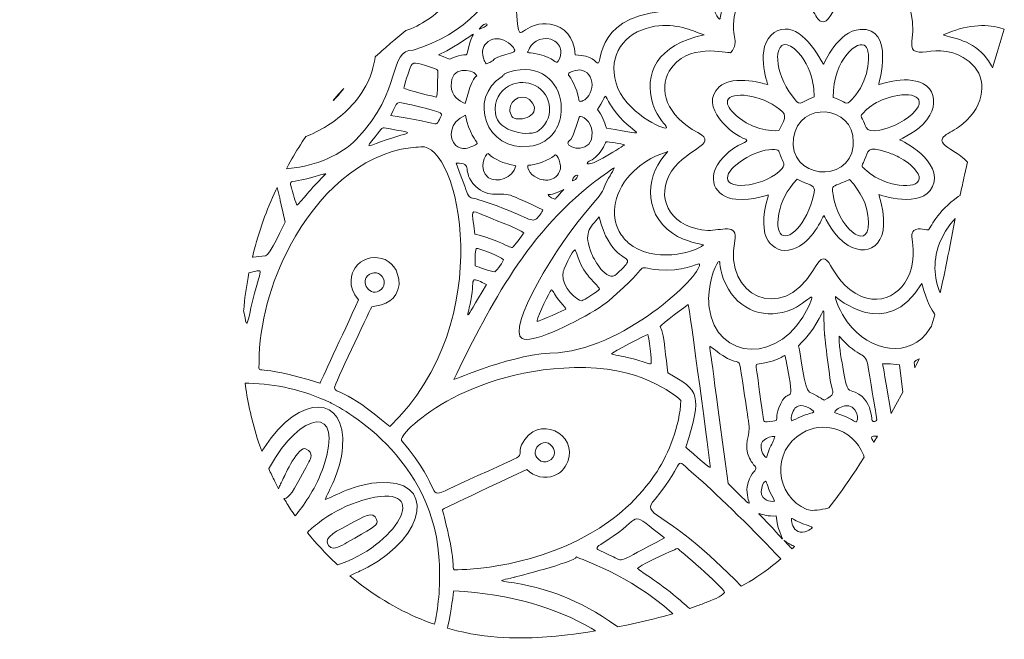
# Model space of a CAD drawing. Header units: inches. Extents: x 11 to 851, y 149 to 714.
# Tile 1 of 7: x 40 to 404, y 160 to 389. Entities that reach past the tile are written whole.
import ezdxf

# ---------------------------------------------------------------- set-up
doc = ezdxf.new("R2010")
doc.units = ezdxf.units.IN
doc.header["$MEASUREMENT"] = 0
doc.layers.add('Layer 1', color=7, linetype='Continuous')

msp = doc.modelspace()

# ---------------------------------------------------------------- linework, layer by layer
at = {"layer": 'Layer 1', "lineweight": 0}
for points, knots in [([(40.44, 578.75), (40.44, 578.75), (43.36, 573.06), (43.36, 573.06), (43.36, 573.06), (45.58, 568.9), (45.58, 568.9), (45.58, 568.9), (46.05, 569.09), (46.05, 569.09), (60.84, 574.74), (79.72, 573.44), (94.75, 561.64), (109.58, 570.57), (123.35, 576.59), (140.23, 570.46), (166.57, 560.89), (167.97, 533.69), (168.72, 532.72), (202.16, 532.72), (218.61, 502.94), (212.16, 478.31), (208.29, 463.69), (200.23, 462.4), (201.52, 459.17), (202.27, 457.35), (209.37, 451.65), (211.62, 440.36), (212.89, 433.96), (212.72, 427.17), (211.34, 420.59), (211.34, 420.59), (211.24, 420.17), (211.24, 420.17), (211.24, 420.17), (211.59, 419.95), (211.59, 419.95), (214.85, 417.5), (216.09, 413.23), (215.04, 409.58), (213.85, 405.42), (211.57, 404.37), (204.8, 400.17), (204.8, 400.17), (200.34, 397.33), (200.34, 397.33), (200.34, 397.33), (199.35, 396.15), (199.35, 396.15), (195.06, 391.25), (189.85, 387.38), (183.96, 385.13), (183.96, 385.13), (183.21, 384.87), (183.21, 384.87), (183.21, 384.87), (178.77, 381.25), (178.77, 381.25), (177.16, 379.89), (175.44, 378.4), (173.65, 376.79), (173.65, 376.79), (171.82, 375.12), (171.82, 375.12), (171.82, 375.12), (171.81, 375.05), (171.81, 375.05), (171.13, 370.13), (169.1, 363.66), (163.24, 357.24), (159.04, 352.63), (153.66, 348.94), (147.83, 346.37), (147.83, 346.37), (146.24, 345.71), (146.24, 345.71), (146.24, 345.71), (144.87, 343.69), (144.87, 343.69), (143.12, 341.01), (141.42, 338.18), (139.77, 335.2), (139.77, 335.2), (139.02, 333.8), (139.02, 333.8), (139.02, 333.8), (139.96, 333.87), (139.96, 333.87), (150.41, 334.91), (159.47, 339.04), (164.85, 344.66), (182.48, 363.05), (176.36, 377.67), (185.93, 377.67), (224.2, 389.29), (233.45, 431), (213.24, 454.34), (208.29, 460.14), (207.11, 459.39), (210.76, 464.34), (211.19, 465.41), (227.11, 483.04), (224.2, 504.76), (219.36, 541.11), (177.86, 537.88), (177.75, 537.88), (175.6, 538.53), (176.57, 540.46), (175.5, 544.01), (167.11, 571.64), (143.35, 589.06), (113.35, 579.06), (105.07, 576.27), (97.43, 571.21), (96.47, 570.67), (92.92, 568.74), (92.7, 571.54), (87.97, 575.08), (76.93, 583.69), (57.75, 584.84), (41.37, 579.09), (41.37, 579.09), (40.44, 578.75), (40.44, 578.75)], [0, 0, 0, 0, 1, 1, 1, 2, 2, 2, 3, 3, 3, 4, 4, 4, 5, 5, 5, 6, 6, 6, 7, 7, 7, 8, 8, 8, 9, 9, 9, 10, 10, 10, 11, 11, 11, 12, 12, 12, 13, 13, 13, 14, 14, 14, 15, 15, 15, 16, 16, 16, 17, 17, 17, 18, 18, 18, 19, 19, 19, 20, 20, 20, 21, 21, 21, 22, 22, 22, 23, 23, 23, 24, 24, 24, 25, 25, 25, 26, 26, 26, 27, 27, 27, 28, 28, 28, 29, 29, 29, 30, 30, 30, 31, 31, 31, 32, 32, 32, 33, 33, 33, 34, 34, 34, 35, 35, 35, 36, 36, 36, 37, 37, 37, 38, 38, 38, 39, 39, 39, 40, 40, 40, 41, 41, 41, 41]), ([(227.44, 385.21), (229.32, 386.36), (232.33, 387.91), (236.57, 387.24), (242.05, 386.38), (245.17, 382.51), (245.81, 375.85), (252.05, 375.85), (253.56, 372.94), (254.09, 372.83), (256.03, 372.3), (252.59, 392.08), (283.56, 392.3), (283.77, 392.19), (284.74, 394.02), (285.06, 394.45), (292.05, 406.38), (288.18, 408.53), (293.23, 416.92), (297.75, 424.45), (297.96, 436.59), (298.39, 445.3), (281.08, 447.02), (276.67, 450.14), (275.92, 449.28), (275.49, 448.85), (270.44, 438.1), (263.56, 423.37), (260.76, 417.35), (261.73, 419.71), (263.56, 415.31), (266.57, 408.32), (260.22, 401.54), (253.23, 403.05), (244.95, 404.77), (243.02, 417.46), (253.13, 420.57), (256.67, 421.65), (255.81, 419.71), (257.86, 424.23), (263.66, 436.7), (270.44, 450.9), (270.44, 451.33), (270.33, 452.19), (266.57, 453.37), (259.36, 457.99), (250.76, 463.48), (252.91, 463.58), (250.12, 464.87), (248.72, 465.52), (243.66, 459.17), (241.08, 455.73), (236.14, 448.96), (231.84, 439.5), (231.73, 439.28), (225.28, 425.09), (232.91, 430.04), (223.56, 403.91), (223.56, 402.51), (223.99, 384.77), (225.28, 384.12), (225.6, 383.96), (226.32, 384.51), (227.44, 385.21)], [0, 0, 0, 0, 1, 1, 1, 2, 2, 2, 3, 3, 3, 4, 4, 4, 5, 5, 5, 6, 6, 6, 7, 7, 7, 8, 8, 8, 9, 9, 9, 10, 10, 10, 11, 11, 11, 12, 12, 12, 13, 13, 13, 14, 14, 14, 15, 15, 15, 16, 16, 16, 17, 17, 17, 18, 18, 18, 19, 19, 19, 20, 20, 20, 21, 21, 21, 21]), ([(301.15, 417.89), (289.69, 408.29), (298.19, 387.52), (299.36, 389.18), (299.47, 389.29), (301.08, 412.4), (323.45, 407.67), (331.94, 405.2), (332.26, 401.44), (333.12, 402.19), (333.24, 402.31), (333.3, 402.51), (333.3, 402.79), (333.3, 406.91), (320.1, 426.92), (305.38, 420.47), (303.74, 419.75), (302.34, 418.88), (301.15, 417.89)], [0, 0, 0, 0, 1, 1, 1, 2, 2, 2, 3, 3, 3, 4, 4, 4, 5, 5, 5, 6, 6, 6, 6]), ([(388.03, 323.92), (388.03, 323.92), (388.1, 324.26), (388.1, 324.26), (388.59, 326.55), (389.11, 328.93), (389.67, 331.4), (389.67, 331.4), (390.8, 336.24), (390.8, 336.24), (390.8, 336.24), (389.61, 337.38), (389.61, 337.38), (387.85, 338.94), (386.08, 340.04), (384.63, 340.9), (377.53, 345.2), (383.44, 346.28), (387.42, 349.18), (396.78, 355.74), (398.17, 365.85), (393.44, 371.33), (382.37, 383.91), (369.03, 371.33), (370.22, 380.79), (373.01, 402.08), (356.56, 408.75), (345.38, 397.56), (340.54, 392.73), (339.47, 387.03), (336.67, 388.21), (335.49, 388.75), (334.71, 390.41), (333.46, 392.51), (332.21, 394.61), (330.49, 397.13), (327.42, 399.39), (317.85, 406.49), (307.86, 402.08), (304.95, 391.54), (302.59, 382.73), (307.1, 381.33), (303.23, 376.71), (302.05, 376.49), (286.89, 380.68), (280.54, 369.93), (276.57, 363.16), (279.36, 353.37), (291.08, 347.14), (299.68, 342.62), (285.28, 341.12), (280.33, 331.12), (275.71, 321.65), (281.94, 311.65), (294.84, 311.01), (299.47, 310.79), (306.13, 313.91), (304.74, 307.14), (300.54, 286.92), (321.94, 276.5), (333.55, 296.06), (340.76, 308.21), (337.96, 292.3), (351.62, 286.6), (361.83, 282.41), (371.4, 291.01), (370.65, 303.91), (370.33, 308.32), (369.68, 309.72), (370.97, 310.9), (372.8, 312.41), (375.92, 310.9), (376.35, 311.22), (376.82, 311.51), (379.51, 318.05), (387.38, 323.49), (387.38, 323.49), (388.03, 323.92), (388.03, 323.92)], [0, 0, 0, 0, 1, 1, 1, 2, 2, 2, 3, 3, 3, 4, 4, 4, 5, 5, 5, 6, 6, 6, 7, 7, 7, 8, 8, 8, 9, 9, 9, 10, 10, 10, 11, 11, 11, 12, 12, 12, 13, 13, 13, 14, 14, 14, 15, 15, 15, 16, 16, 16, 17, 17, 17, 18, 18, 18, 19, 19, 19, 20, 20, 20, 21, 21, 21, 22, 22, 22, 23, 23, 23, 24, 24, 24, 25, 25, 25, 26, 26, 26, 26]), ([(195.28, 375.85), (200.76, 374.13), (197.86, 373.91), (201.19, 375.09), (205.71, 376.81), (205.49, 374.77), (206.03, 377.35), (207.86, 386.7), (212.59, 384.77), (195.28, 375.85)], [0, 0, 0, 0, 1, 1, 1, 2, 2, 2, 3, 3, 3, 3]), ([(213.24, 387.03), (212.91, 387.56), (212.27, 387.78), (210.23, 385.41), (211.52, 385.95), (212.91, 386.38), (213.24, 387.03)], [0, 0, 0, 0, 1, 1, 1, 2, 2, 2, 2]), ([(291.96, 383.81), (288.12, 385.3), (281.77, 387.95), (273.77, 386.17), (263.99, 384.02), (257.75, 375.95), (260.87, 365.42), (263.99, 354.77), (278.72, 347.89), (279.47, 348.96), (279.5, 349.01), (279.51, 349.05), (279.51, 349.1), (279.48, 349.89), (276.34, 352.13), (274.52, 357.67), (270.87, 368.75), (276.03, 379.82), (293.45, 383.26), (293, 383.41), (292.51, 383.6), (291.96, 383.81)], [0, 0, 0, 0, 1, 1, 1, 2, 2, 2, 3, 3, 3, 4, 4, 4, 5, 5, 5, 6, 6, 6, 7, 7, 7, 7]), ([(317.15, 307.08), (316.37, 308.23), (315.87, 309.51), (315.7, 310.69), (314.63, 318.11), (317.32, 323.16), (317.1, 324.13), (316.78, 324.13), (311.83, 321.98), (305.17, 322.51), (297.43, 323.16), (293.45, 330.36), (300.54, 338.11), (306.03, 344.02), (310.44, 343.16), (308.82, 344.77), (303.66, 346.17), (291.3, 356.92), (298.93, 364.02), (304.31, 368.96), (316.89, 364.88), (316.99, 364.88), (316.99, 365.2), (311.73, 378.96), (319.36, 384.12), (326.56, 388.86), (333.45, 379.93), (337.53, 372.4), (337.85, 372.83), (342.91, 384.77), (351.08, 385.31), (364.2, 386.27), (357.85, 364.99), (357.96, 364.88), (358.07, 364.88), (369.36, 369.18), (375.7, 364.34), (378.71, 361.97), (379.03, 357.46), (376.88, 353.59), (374.09, 348.64), (368.82, 346.17), (365.59, 344.45), (366.56, 344.45), (381.94, 336.38), (377.85, 327.25), (374.09, 318.64), (358.07, 324.23), (357.96, 324.23), (363.77, 306.28), (354.73, 300.69), (346.67, 305.42), (341.29, 308.54), (338.28, 315.63), (337.64, 316.49), (337.21, 315.96), (333.45, 306.39), (326.13, 304.02), (321.99, 302.69), (318.87, 304.56), (317.15, 307.08)], [0, 0, 0, 0, 1, 1, 1, 2, 2, 2, 3, 3, 3, 4, 4, 4, 5, 5, 5, 6, 6, 6, 7, 7, 7, 8, 8, 8, 9, 9, 9, 10, 10, 10, 11, 11, 11, 12, 12, 12, 13, 13, 13, 14, 14, 14, 15, 15, 15, 16, 16, 16, 17, 17, 17, 18, 18, 18, 19, 19, 19, 20, 20, 20, 20]), ([(400.06, 371.12), (400.06, 371.12), (401.71, 376.73), (401.71, 376.73), (401.71, 376.73), (404.37, 385.36), (404.37, 385.36), (404.37, 385.36), (402.77, 385.9), (402.77, 385.9), (397.31, 387.45), (390.2, 386.99), (381.83, 383.26), (385.27, 381.97), (392.69, 381.54), (398.07, 374.34), (398.68, 373.52), (399.21, 372.71), (399.66, 371.9), (399.66, 371.9), (400.06, 371.12), (400.06, 371.12)], [0, 0, 0, 0, 1, 1, 1, 2, 2, 2, 3, 3, 3, 4, 4, 4, 5, 5, 5, 6, 6, 6, 7, 7, 7, 7]), ([(219.34, 381.35), (217.35, 382.17), (214.92, 382.22), (212.81, 380.15), (211.35, 378.78), (211.23, 376.26), (211.94, 374.31), (212.18, 373.66), (212.51, 373.08), (212.91, 372.62), (217.11, 374.13), (214.31, 374.23), (218.5, 375.52), (218.93, 375.63), (223.13, 376.81), (223.34, 377.24), (223.77, 377.97), (221.91, 380.29), (219.34, 381.35)], [0, 0, 0, 0, 1, 1, 1, 2, 2, 2, 3, 3, 3, 4, 4, 4, 5, 5, 5, 6, 6, 6, 6]), ([(228.17, 376.85), (228.21, 376.68), (228.72, 376.71), (230.22, 376.49), (237, 375.63), (238.18, 372.83), (239.15, 373.16), (239.57, 373.34), (240.44, 375.02), (240.43, 376.89), (240.42, 378.35), (239.87, 379.92), (238.18, 381.01), (234.63, 383.26), (230.01, 381.01), (228.93, 378.43), (228.56, 377.4), (228.13, 377.03), (228.17, 376.85)], [0, 0, 0, 0, 1, 1, 1, 2, 2, 2, 3, 3, 3, 4, 4, 4, 5, 5, 5, 6, 6, 6, 6]), ([(320.6, 374.87), (320.6, 374.58), (320.61, 374.28), (320.62, 373.97), (320.83, 370.15), (322.55, 365.05), (326.03, 360.58), (329.14, 356.6), (327.85, 358), (334.09, 360.36), (333.98, 360.47), (334.63, 371.44), (326.67, 378.21), (322.82, 381.44), (320.63, 379.2), (320.6, 374.87)], [0, 0, 0, 0, 1, 1, 1, 2, 2, 2, 3, 3, 3, 4, 4, 4, 5, 5, 5, 5]), ([(341.08, 360.15), (341.51, 359.93), (343.01, 359.5), (343.12, 359.39), (346.46, 358.32), (345.6, 356.28), (349.47, 361.11), (354.52, 367.46), (355.16, 376.81), (353.12, 379.07), (350.54, 381.87), (341.08, 374.45), (341.08, 360.15)], [0, 0, 0, 0, 1, 1, 1, 2, 2, 2, 3, 3, 3, 4, 4, 4, 4]), ([(195.05, 369.24), (195.09, 370.52), (194.69, 370.59), (192.27, 371.33), (186.68, 373.05), (185.71, 373.8), (184.74, 371.11), (184.42, 370.15), (182.38, 364.23), (182.48, 363.59), (182.48, 363.05), (194.42, 360.25), (194.53, 360.25), (194.63, 360.68), (194.85, 361.87), (194.85, 365.2), (194.85, 367.26), (195.03, 368.47), (195.05, 369.24)], [0, 0, 0, 0, 1, 1, 1, 2, 2, 2, 3, 3, 3, 4, 4, 4, 5, 5, 5, 6, 6, 6, 6]), ([(199.9, 364.45), (200.12, 360.36), (202.81, 358.96), (205.06, 357.89), (207.81, 368.13), (209.28, 368.03), (209.39, 368.11), (209.43, 368.14), (209.31, 368.18), (209.04, 368.64), (207.75, 370.58), (199.58, 372.08), (199.9, 364.45)], [0, 0, 0, 0, 1, 1, 1, 2, 2, 2, 3, 3, 3, 4, 4, 4, 4]), ([(240.47, 353.83), (240.65, 355.14), (240.66, 356.49), (240.52, 357.81), (239.65, 365.83), (233.02, 373.16), (221.19, 369.5), (218.93, 368.75), (219.69, 368.64), (218.72, 367.89), (206.03, 359.93), (212.59, 340.04), (228.93, 342.08), (235.94, 342.94), (239.71, 348.12), (240.47, 353.83)], [0, 0, 0, 0, 1, 1, 1, 2, 2, 2, 3, 3, 3, 4, 4, 4, 5, 5, 5, 5]), ([(243.23, 368.86), (243.13, 368), (243.88, 368.64), (245.81, 363.91), (247.43, 359.93), (246.78, 359.07), (247.43, 358.75), (247.75, 358.53), (249.58, 358.96), (250.76, 360.9), (251.57, 362.18), (251.95, 363.54), (251.98, 364.82), (252.02, 367.64), (250.31, 370.07), (247.43, 370.36), (245.6, 370.25), (243.66, 369.5), (243.23, 368.86)], [0, 0, 0, 0, 1, 1, 1, 2, 2, 2, 3, 3, 3, 4, 4, 4, 5, 5, 5, 6, 6, 6, 6]), ([(221.15, 364.33), (223.65, 365.76), (226.78, 366.13), (229.79, 365.09), (236.46, 362.84), (239.26, 353.16), (232.27, 347.89), (229.47, 345.52), (217, 347.14), (216.25, 354.23), (215.76, 358.89), (217.93, 362.49), (221.15, 364.33)], [0, 0, 0, 0, 1, 1, 1, 2, 2, 2, 3, 3, 3, 4, 4, 4, 4]), ([(160.26, 363.49), (160.26, 363.49), (159.31, 362.45), (159.31, 362.45), (158.32, 361.35), (157.33, 360.21), (156.34, 359.05), (156.34, 359.05), (156.31, 359.01), (156.31, 359.01), (156.31, 359.01), (156.51, 359.18), (156.51, 359.18), (157.2, 359.81), (158.05, 360.73), (158.94, 361.81), (158.94, 361.81), (160.26, 363.49), (160.26, 363.49)], [0, 0, 0, 0, 1, 1, 1, 2, 2, 2, 3, 3, 3, 4, 4, 4, 5, 5, 5, 6, 6, 6, 6]), ([(221.6, 355.55), (221.63, 354.79), (221.87, 353.98), (222.38, 353.16), (223.77, 350.79), (233.34, 352.84), (230.01, 358.1), (227.29, 362.37), (221.43, 359.67), (221.6, 355.55)], [0, 0, 0, 0, 1, 1, 1, 2, 2, 2, 3, 3, 3, 3]), ([(253.99, 355.74), (255.6, 353.37), (256.57, 351.55), (257.32, 348.75), (276.27, 345.93), (266.87, 345.56), (259.51, 356.34), (259.02, 357.05), (258.54, 357.82), (258.07, 358.64), (256.35, 361.76), (257.86, 361.44), (253.99, 355.74)], [0, 0, 0, 0, 1, 1, 1, 2, 2, 2, 3, 3, 3, 4, 4, 4, 4]), ([(302, 358.25), (302.06, 356.87), (303.37, 354.96), (306.46, 352.51), (313.02, 347.24), (321.19, 347.67), (321.19, 348), (323.77, 353.48), (324.31, 353.7), (320, 356.71), (312.75, 361.79), (301.8, 362.39), (302, 358.25)], [0, 0, 0, 0, 1, 1, 1, 2, 2, 2, 3, 3, 3, 4, 4, 4, 4]), ([(357.76, 358.56), (356.02, 357.69), (354.41, 356.6), (353.12, 355.31), (350.97, 353.05), (351.08, 354.02), (352.37, 351.33), (353.34, 349.39), (352.69, 346.17), (361.08, 348.75), (364.52, 349.83), (370.54, 352.94), (372.48, 356.71), (375.27, 362.12), (365.29, 362.36), (357.76, 358.56)], [0, 0, 0, 0, 1, 1, 1, 2, 2, 2, 3, 3, 3, 4, 4, 4, 5, 5, 5, 5]), ([(196.35, 354.02), (196.46, 354.88), (185.39, 357.35), (184.53, 357.57), (179.26, 358.75), (180.33, 358.96), (177.65, 353.48), (185.82, 352.41), (193.88, 350.36), (194.42, 350.36), (194.96, 350.47), (196.35, 353.27), (196.35, 354.02)], [0, 0, 0, 0, 1, 1, 1, 2, 2, 2, 3, 3, 3, 4, 4, 4, 4]), ([(348.57, 343.58), (348.68, 357.56), (328.44, 358.95), (326.46, 345.2), (324.31, 330.26), (346.99, 327.78), (348.5, 342.19), (348.55, 342.67), (348.57, 343.13), (348.57, 343.58)], [0, 0, 0, 0, 1, 1, 1, 2, 2, 2, 3, 3, 3, 3]), ([(201.67, 342.44), (202.58, 341.6), (203.83, 341.14), (205.28, 341.33), (206.89, 341.55), (209.15, 342.62), (209.58, 343.16), (209.37, 344.02), (206.25, 347.03), (205.28, 353.59), (199.07, 351.01), (198.91, 344.98), (201.67, 342.44)], [0, 0, 0, 0, 1, 1, 1, 2, 2, 2, 3, 3, 3, 4, 4, 4, 4]), ([(243.09, 343.29), (243.03, 341.02), (252.32, 339.33), (252.05, 347.14), (251.84, 351.76), (247.97, 353.37), (247.43, 353.16), (247.11, 353.05), (245.38, 346.28), (244.2, 344.56), (243.43, 344.15), (243.1, 343.71), (243.09, 343.29)], [0, 0, 0, 0, 1, 1, 1, 2, 2, 2, 3, 3, 3, 4, 4, 4, 4]), ([(183.8, 347.18), (183.69, 347.43), (182.48, 347.67), (179.69, 348.1), (174.53, 348.96), (174.96, 349.61), (173.45, 347.67), (170.99, 344.53), (169.58, 342.97), (169.48, 342.46), (169.32, 341.62), (172.83, 343.68), (181.3, 346.17), (182.91, 346.65), (183.91, 346.92), (183.8, 347.18)], [0, 0, 0, 0, 1, 1, 1, 2, 2, 2, 3, 3, 3, 4, 4, 4, 5, 5, 5, 5]), ([(184.95, 341.57), (166.29, 339.23), (150.48, 324.14), (140.47, 305.45), (133.16, 291.8), (128.94, 276.24), (128.94, 262.3), (128.94, 256.6), (126.36, 262.62), (151.41, 254.45), (151.52, 254.56), (159.69, 272.3), (165.71, 285.31), (161.2, 290.15), (163.24, 295.42), (164.42, 297.14), (168.83, 303.59), (180.66, 302.09), (180.66, 291.01), (180.01, 284.99), (175.5, 283.48), (170.55, 282.73), (169.15, 279.72), (156.57, 253.59), (156.79, 252.84), (157, 250.58), (160.12, 253.16), (177.22, 238.43), (217.97, 277.79), (202.59, 343.59), (188.72, 341.87), (187.45, 341.83), (186.2, 341.73), (184.95, 341.57)], [0, 0, 0, 0, 1, 1, 1, 2, 2, 2, 3, 3, 3, 4, 4, 4, 5, 5, 5, 6, 6, 6, 7, 7, 7, 8, 8, 8, 9, 9, 9, 10, 10, 10, 11, 11, 11, 11]), ([(263.99, 342.62), (263.02, 343.05), (257.86, 343.8), (257.21, 343.7), (256.67, 343.05), (256.14, 340.79), (253.88, 338.64), (252.27, 336.81), (250.12, 336.49), (250.22, 335.85), (250.55, 333.8), (263.88, 342.51), (263.99, 342.62)], [0, 0, 0, 0, 1, 1, 1, 2, 2, 2, 3, 3, 3, 4, 4, 4, 4]), ([(365.33, 338.11), (363.85, 338.88), (362.34, 339.49), (360.97, 339.93), (353.34, 342.41), (354.09, 340.36), (352.69, 337.03), (351.51, 334.02), (351.19, 335.2), (353.66, 332.94), (354.87, 331.84), (356.28, 330.89), (357.77, 330.12), (365.82, 325.96), (376.37, 326.77), (371.83, 332.94), (370.22, 335.09), (367.81, 336.82), (365.33, 338.11)], [0, 0, 0, 0, 1, 1, 1, 2, 2, 2, 3, 3, 3, 4, 4, 4, 5, 5, 5, 6, 6, 6, 6]), ([(223.77, 334.88), (222.48, 335.31), (221.3, 335.2), (217.86, 336.6), (213.77, 338.54), (213.99, 339.4), (213.56, 339.4), (212.7, 339.5), (209.58, 333.59), (213.77, 330.47), (216.57, 328.43), (222.91, 330.15), (223.77, 334.88)], [0, 0, 0, 0, 1, 1, 1, 2, 2, 2, 3, 3, 3, 4, 4, 4, 4]), ([(235.67, 329.62), (237.44, 329.77), (239.09, 330.68), (240.01, 332.73), (241.19, 335.52), (238.83, 339.07), (238.5, 338.97), (238.18, 338.97), (238.29, 338.11), (233.56, 336.28), (230.22, 334.99), (228.93, 335.2), (228.29, 334.99), (227.93, 332.63), (230.8, 330.24), (233.87, 329.7), (234.47, 329.6), (235.08, 329.57), (235.67, 329.62)], [0, 0, 0, 0, 1, 1, 1, 2, 2, 2, 3, 3, 3, 4, 4, 4, 5, 5, 5, 6, 6, 6, 6]), ([(265.4, 306.41), (274.32, 298.51), (290.03, 302.81), (293.23, 305.63), (291.83, 306.17), (286.78, 306.49), (281.73, 309.93), (270.22, 317.89), (272.16, 332.41), (280.01, 340.15), (278.82, 339.61), (273.23, 338.43), (267.53, 333.05), (259.9, 325.85), (258.72, 316.39), (262.05, 310.58), (262.99, 308.91), (264.13, 307.54), (265.4, 306.41)], [0, 0, 0, 0, 1, 1, 1, 2, 2, 2, 3, 3, 3, 4, 4, 4, 5, 5, 5, 6, 6, 6, 6]), ([(302.05, 330.36), (302.05, 325.42), (316.67, 327.46), (322.26, 333.91), (323.66, 335.52), (322.37, 336.71), (321.73, 338.32), (321.08, 340.04), (321.51, 341.12), (318.5, 340.9), (312.37, 340.9), (301.94, 334.56), (302.05, 330.36)], [0, 0, 0, 0, 1, 1, 1, 2, 2, 2, 3, 3, 3, 4, 4, 4, 4]), ([(201.73, 335.85), (208.07, 320.15), (204.31, 324.34), (211.41, 321.98), (228.07, 316.39), (229.26, 313.59), (231.41, 315.31), (232.37, 316.17), (233.67, 317.78), (233.77, 318.54), (228.93, 321.01), (222.7, 323.7), (222.59, 323.7), (218.5, 325.53), (213.88, 322.41), (208.93, 327.35), (203.24, 333.05), (208.72, 335.85), (201.73, 335.85)], [0, 0, 0, 0, 1, 1, 1, 2, 2, 2, 3, 3, 3, 4, 4, 4, 5, 5, 5, 6, 6, 6, 6]), ([(153.56, 331.87), (152.81, 331.87), (152.27, 331.65), (148.83, 330.69), (142.25, 328.84), (140.55, 329.43), (140.52, 328.44), (140.5, 327.99), (140.83, 327.22), (141.2, 325.74), (141.2, 325.53), (142.49, 321.01), (142.92, 320.26), (145.5, 322.62), (145.39, 323.7), (153.56, 331.87)], [0, 0, 0, 0, 1, 1, 1, 2, 2, 2, 3, 3, 3, 4, 4, 4, 5, 5, 5, 5]), ([(260.22, 334.13), (259.26, 333.8), (253.56, 329.29), (253.02, 329.07), (226.35, 308.54), (212.81, 279.83), (200.87, 255.85), (201.3, 255.74), (223.24, 265.74), (239.47, 265.74), (265.71, 268), (294.31, 296.28), (291.51, 298.64), (291.3, 298.75), (284.95, 295.63), (276.67, 296.39), (266.03, 297.35), (276.03, 300.04), (258.18, 284.99), (253.64, 281.15), (238.23, 272.69), (230.25, 270.98), (228.41, 270.58), (226.97, 270.55), (226.14, 271.01), (220.33, 274.24), (238.4, 305.42), (252.16, 320.69), (255.6, 324.56), (255.81, 325.42), (256.89, 327.89), (258.61, 331.55), (260.01, 333.05), (260.22, 334.13)], [0, 0, 0, 0, 1, 1, 1, 2, 2, 2, 3, 3, 3, 4, 4, 4, 5, 5, 5, 6, 6, 6, 7, 7, 7, 8, 8, 8, 9, 9, 9, 10, 10, 10, 11, 11, 11, 11]), ([(244.74, 329.29), (245.06, 329.18), (246.68, 330.15), (246.68, 331.22), (245.81, 332.08), (244.63, 329.72), (244.74, 329.29)], [0, 0, 0, 0, 1, 1, 1, 2, 2, 2, 2]), ([(334.16, 326.03), (334.03, 327.8), (332.2, 327.66), (327.75, 329.93), (320, 321.65), (319.9, 312.19), (321.51, 309.93), (324.2, 306.28), (331.51, 313.16), (333.98, 324.45), (334.12, 325.12), (334.19, 325.63), (334.16, 326.03)], [0, 0, 0, 0, 1, 1, 1, 2, 2, 2, 3, 3, 3, 4, 4, 4, 4]), ([(340.92, 326.36), (340.86, 325.87), (340.94, 325.18), (341.08, 324.13), (342.49, 312.84), (354.11, 302.4), (354.14, 313.81), (354.14, 314.57), (354.09, 315.42), (353.98, 316.39), (353.55, 320.47), (351.51, 324.99), (347.21, 329.83), (342.45, 327.57), (341.08, 327.85), (340.92, 326.36)], [0, 0, 0, 0, 1, 1, 1, 2, 2, 2, 3, 3, 3, 4, 4, 4, 5, 5, 5, 5]), ([(135.55, 326.88), (135.55, 326.88), (135.07, 325.88), (135.07, 325.88), (131.74, 318.59), (128.86, 310.66), (126.72, 302.21), (126.72, 302.21), (126.45, 301.08), (126.45, 301.08), (126.45, 301.08), (126.79, 301.13), (126.79, 301.13), (128.07, 301.31), (129.56, 301.45), (131.3, 301.55), (133.02, 301.55), (137.86, 313.38), (138.62, 314.02), (135.87, 325.87), (136.64, 322.73), (136.2, 324.36), (136.2, 324.36), (135.55, 326.88), (135.55, 326.88)], [0, 0, 0, 0, 1, 1, 1, 2, 2, 2, 3, 3, 3, 4, 4, 4, 5, 5, 5, 6, 6, 6, 7, 7, 7, 8, 8, 8, 8]), ([(235.82, 324.13), (235.82, 323.91), (236.35, 323.27), (238.18, 322.51), (238.72, 322.84), (238.93, 323.27), (241.51, 326.17), (236.03, 323.27), (235.92, 324.67), (235.82, 324.13)], [0, 0, 0, 0, 1, 1, 1, 2, 2, 2, 3, 3, 3, 3]), ([(221, 305.18), (221.74, 304.86), (222.24, 304.67), (222.48, 304.67), (223.13, 304.99), (226.25, 309.07), (226.78, 310.15), (225.71, 311.33), (212.38, 316.28), (212.16, 316.49), (206.57, 318.75), (207.64, 319.29), (208.61, 309.61), (214.42, 308.24), (218.77, 306.14), (221, 305.18)], [0, 0, 0, 0, 1, 1, 1, 2, 2, 2, 3, 3, 3, 4, 4, 4, 5, 5, 5, 5]), ([(255.26, 296.71), (257.13, 294.5), (259.33, 293.14), (261.08, 294.77), (263.93, 297.53), (265.08, 298.75), (265.14, 299.55), (265.32, 301.59), (258.42, 300.89), (254.63, 315.96), (250.98, 311.87), (248.72, 309.93), (251.84, 302.41), (252.54, 300.67), (253.8, 298.43), (255.26, 296.71)], [0, 0, 0, 0, 1, 1, 1, 2, 2, 2, 3, 3, 3, 4, 4, 4, 5, 5, 5, 5]), ([(380.68, 287.89), (380.68, 287.89), (381.19, 290.09), (381.19, 290.09), (382.25, 294.94), (383.24, 300.05), (384.34, 305.65), (384.34, 305.65), (386.27, 315.41), (386.27, 315.41), (386.27, 315.41), (385.93, 315.06), (385.93, 315.06), (384.38, 313.35), (382.96, 311.34), (381.72, 308.97), (377.86, 301.57), (378.15, 294.57), (380.31, 288.76), (380.31, 288.76), (380.68, 287.89), (380.68, 287.89)], [0, 0, 0, 0, 1, 1, 1, 2, 2, 2, 3, 3, 3, 4, 4, 4, 5, 5, 5, 6, 6, 6, 7, 7, 7, 7]), ([(208.79, 301.4), (208.77, 300.26), (208.83, 299.02), (208.83, 297.89), (210.01, 297.46), (214.31, 295.85), (216.03, 295.63), (217.11, 296.39), (219.15, 299.61), (219.26, 300.15), (218.07, 301.44), (210.01, 304.45), (209.15, 304.34), (208.88, 303.59), (208.8, 302.54), (208.79, 301.4)], [0, 0, 0, 0, 1, 1, 1, 2, 2, 2, 3, 3, 3, 4, 4, 4, 5, 5, 5, 5]), ([(241.22, 294.73), (240.92, 289.85), (246.49, 284.99), (248.18, 284.99), (248.83, 284.99), (254.2, 288.54), (254.74, 289.29), (254.74, 289.94), (252.91, 291.44), (251.08, 293.59), (250.78, 293.95), (250.5, 294.3), (250.24, 294.64), (246.29, 299.74), (246.61, 303), (245.6, 303.81), (245.06, 303.48), (243.56, 301.33), (241.73, 296.82), (241.42, 296.13), (241.26, 295.43), (241.22, 294.73)], [0, 0, 0, 0, 1, 1, 1, 2, 2, 2, 3, 3, 3, 4, 4, 4, 5, 5, 5, 6, 6, 6, 7, 7, 7, 7]), ([(333.22, 285.94), (333.44, 287.4), (330.76, 284.32), (327.53, 282.62), (318.61, 277.79), (307.75, 280.04), (302.37, 289.29), (299.04, 294.77), (299.47, 299.29), (299.04, 299.5), (298.29, 299.98), (295.15, 292.95), (295.09, 285.65), (295.09, 284.6), (295.14, 283.55), (295.28, 282.52), (297.86, 262.52), (321.94, 261.23), (331.94, 282.73), (332.75, 284.45), (333.14, 285.45), (333.22, 285.94)], [0, 0, 0, 0, 1, 1, 1, 2, 2, 2, 3, 3, 3, 4, 4, 4, 5, 5, 5, 6, 6, 6, 7, 7, 7, 7]), ([(125.19, 295.35), (125.19, 295.35), (124.85, 293.58), (124.85, 293.58), (124.13, 289.68), (123.59, 285.68), (123.23, 281.59), (123.23, 281.59), (123.21, 281.36), (123.21, 281.36), (123.21, 281.36), (123.72, 278.67), (123.72, 278.67), (124.4, 275.23), (124.56, 276.04), (125.93, 282.41), (127.81, 290.69), (129.26, 294.18), (129.33, 295.46), (129.39, 296.58), (128.39, 296), (125.69, 295.44), (125.69, 295.44), (125.19, 295.35), (125.19, 295.35)], [0, 0, 0, 0, 1, 1, 1, 2, 2, 2, 3, 3, 3, 4, 4, 4, 5, 5, 5, 6, 6, 6, 7, 7, 7, 8, 8, 8, 8]), ([(175.21, 291.42), (175.35, 293.76), (173.07, 296.21), (170.33, 295.1), (165.82, 293.27), (169.04, 286.28), (173.35, 288.65), (174.59, 289.32), (175.15, 290.36), (175.21, 291.42)], [0, 0, 0, 0, 1, 1, 1, 2, 2, 2, 3, 3, 3, 3]), ([(208.7, 292.75), (207.6, 292.73), (208.1, 290.9), (207.43, 286.6), (206.03, 278), (203.67, 275.63), (213.02, 291.01), (210.6, 292.14), (209.36, 292.77), (208.7, 292.75)], [0, 0, 0, 0, 1, 1, 1, 2, 2, 2, 3, 3, 3, 3]), ([(377.45, 275.59), (377.45, 275.59), (377.59, 276.04), (377.59, 276.04), (377.59, 276.04), (378.65, 279.75), (378.65, 279.75), (378.65, 279.75), (378.52, 280.08), (378.52, 280.08), (377.75, 281.59), (375.87, 283.96), (373.87, 291.33), (360.76, 269.51), (342.26, 286.39), (341.94, 286.49), (341.72, 285.53), (343.87, 280.58), (346.35, 277.14), (354.52, 265.85), (369.68, 263.27), (376.88, 274.67), (376.88, 274.67), (377.45, 275.59), (377.45, 275.59)], [0, 0, 0, 0, 1, 1, 1, 2, 2, 2, 3, 3, 3, 4, 4, 4, 5, 5, 5, 6, 6, 6, 7, 7, 7, 8, 8, 8, 8]), ([(240.48, 284.29), (240.12, 284.7), (239.74, 285.15), (239.36, 285.63), (237.86, 287.57), (237.54, 288.86), (237, 288.97), (236.19, 288.36), (231.98, 279.54), (231.73, 277.64), (231.71, 277.51), (231.71, 277.42), (231.73, 277.36), (232.48, 277.36), (242.16, 281.66), (242.27, 281.87), (242.43, 282.19), (241.56, 283.06), (240.48, 284.29)], [0, 0, 0, 0, 1, 1, 1, 2, 2, 2, 3, 3, 3, 4, 4, 4, 5, 5, 5, 6, 6, 6, 6]), ([(277.21, 275.42), (278.93, 271.98), (279.15, 263.59), (280.01, 258.32), (291.73, 251.55), (292.8, 250.58), (286.67, 230.8), (286.78, 230.69), (295.28, 223.06), (295.71, 223.27), (295.81, 223.49), (287.86, 283.59), (287.53, 283.59), (287.43, 283.59), (277.21, 276.06), (277.21, 275.42)], [0, 0, 0, 0, 1, 1, 1, 2, 2, 2, 3, 3, 3, 4, 4, 4, 5, 5, 5, 5]), ([(337.73, 275.9), (337.43, 283.19), (338.59, 282.87), (334.74, 276.28), (332.48, 272.41), (328.82, 268.86), (328.28, 268.32), (329.25, 265.31), (330.22, 252.3), (332.37, 251.23), (337.21, 248.86), (336.46, 248.75), (337.85, 248.22), (341.83, 250.37), (340.97, 250.9), (340.76, 252.41), (339.79, 254.56), (338.07, 272.19), (337.96, 272.3), (337.84, 273.66), (337.77, 274.86), (337.73, 275.9)], [0, 0, 0, 0, 1, 1, 1, 2, 2, 2, 3, 3, 3, 4, 4, 4, 5, 5, 5, 6, 6, 6, 7, 7, 7, 7]), ([(259.15, 265.31), (259.15, 265.21), (264.42, 264.13), (264.52, 264.13), (272.8, 262.3), (272.91, 261.23), (273.88, 261.76), (274.09, 262.09), (273.02, 272.41), (272.59, 272.52), (272.48, 272.52), (259.15, 265.85), (259.15, 265.31)], [0, 0, 0, 0, 1, 1, 1, 2, 2, 2, 3, 3, 3, 4, 4, 4, 4]), ([(355.07, 243.49), (355.37, 242.02), (355.37, 240.89), (355.49, 240.69), (355.81, 239.94), (356.89, 240.37), (357.1, 240.69), (357.42, 241.12), (357.21, 240.91), (354.09, 260.26), (353.01, 266.93), (351.29, 262.73), (343.34, 271.87), (343.34, 266.39), (344.2, 263.48), (344.95, 258.86), (346.24, 250.9), (346.89, 252.19), (349.25, 251.12), (353.28, 249.37), (354.58, 245.95), (355.07, 243.49)], [0, 0, 0, 0, 1, 1, 1, 2, 2, 2, 3, 3, 3, 4, 4, 4, 5, 5, 5, 6, 6, 6, 7, 7, 7, 7]), ([(312.55, 222.93), (312.57, 223.31), (312.34, 223.73), (311.73, 224.35), (311.08, 225.21), (310.58, 226), (310.21, 226.74), (307.56, 231.93), (310.74, 234.56), (309.9, 239.83), (309.9, 239.94), (306.89, 259.94), (306.89, 260.04), (306.24, 263.81), (305.6, 261.23), (300.33, 264.67), (297.32, 266.71), (295.92, 268.11), (295.49, 268.11), (295.49, 268), (296.14, 263.16), (302.26, 217.36), (314.52, 205.42), (308.39, 210.48), (309.36, 216.18), (310.17, 221.01), (312.49, 221.8), (312.55, 222.93)], [0, 0, 0, 0, 1, 1, 1, 2, 2, 2, 3, 3, 3, 4, 4, 4, 5, 5, 5, 6, 6, 6, 7, 7, 7, 8, 8, 8, 9, 9, 9, 9]), ([(313.02, 258), (313.02, 257.79), (315.06, 243.16), (315.06, 242.95), (315.6, 239.62), (314.95, 240.15), (318.82, 240.48), (319.41, 240.53), (319.75, 240.58), (319.95, 240.7), (320.54, 241.07), (319.87, 242.03), (321.08, 245.42), (324.84, 255.31), (327.32, 243.16), (323.77, 262.73), (322.8, 266.71), (324.41, 263.7), (315.81, 261.98), (312.26, 261.23), (312.37, 262.52), (313.02, 258)], [0, 0, 0, 0, 1, 1, 1, 2, 2, 2, 3, 3, 3, 4, 4, 4, 5, 5, 5, 6, 6, 6, 7, 7, 7, 7]), ([(362.52, 243.32), (362.52, 243.32), (364.33, 246.51), (364.33, 246.51), (364.33, 246.51), (366.88, 251.22), (366.88, 251.22), (366.88, 251.22), (365.59, 261.33), (365.59, 261.33), (362.05, 261.66), (360.22, 261.76), (359.36, 261.66), (359.36, 261.41), (359.3, 262.38), (360.72, 254.08), (360.72, 254.08), (362.52, 243.32), (362.52, 243.32)], [0, 0, 0, 0, 1, 1, 1, 2, 2, 2, 3, 3, 3, 4, 4, 4, 5, 5, 5, 6, 6, 6, 6]), ([(371.33, 260.16), (371.33, 260.16), (371.94, 261.44), (371.94, 261.44), (371.94, 261.44), (372.87, 263.52), (372.87, 263.52), (372.87, 263.52), (372.18, 263.16), (372.18, 263.16), (371.48, 262.77), (371.16, 262.49), (371.08, 262.09), (371.08, 262.09), (371.33, 260.16), (371.33, 260.16)], [0, 0, 0, 0, 1, 1, 1, 2, 2, 2, 3, 3, 3, 4, 4, 4, 5, 5, 5, 5]), ([(251.28, 198.85), (260.5, 204.16), (269.32, 211.56), (276.03, 221.87), (280.33, 228.54), (284.42, 238.65), (284.85, 248.11), (284.31, 248.65), (272.16, 259.94), (249.58, 260.26), (205.6, 261.01), (179.58, 235.31), (181.62, 233.27), (197.75, 214.24), (190.23, 211.34), (199.15, 215.42), (232.59, 230.91), (223.45, 225.21), (225.92, 231.66), (231.94, 243.81), (247, 235.31), (243.02, 225.53), (241.97, 222.87), (240.17, 221.17), (238.1, 220.33), (234.65, 218.92), (230.48, 219.87), (227.86, 222.63), (197.86, 208.43), (196.68, 207.79), (196.68, 207.79), (196.68, 207.36), (199.8, 196.82), (200.55, 188.86), (200.76, 186.71), (200.55, 185.75), (200.98, 185.53), (201.52, 185.38), (227.72, 185.28), (251.28, 198.85)], [0, 0, 0, 0, 1, 1, 1, 2, 2, 2, 3, 3, 3, 4, 4, 4, 5, 5, 5, 6, 6, 6, 7, 7, 7, 8, 8, 8, 9, 9, 9, 10, 10, 10, 11, 11, 11, 12, 12, 12, 13, 13, 13, 13]), ([(123.8, 254.49), (123.8, 254.49), (124.07, 252.41), (124.07, 252.41), (125.02, 245.99), (126.61, 238.83), (129.2, 231.34), (129.2, 231.34), (129.93, 229.3), (129.93, 229.3), (129.93, 229.3), (130.76, 230.63), (130.76, 230.63), (144.33, 251.32), (161.16, 249.82), (159.8, 231.01), (159.04, 221.55), (154.31, 214.13), (153.35, 211.44), (155.28, 211.87), (162.81, 216.82), (172.38, 217.68), (195.06, 219.62), (190.33, 197.68), (169.15, 186.5), (167.06, 185.4), (165.33, 184.58), (163.96, 183.96), (163.96, 183.96), (162.46, 183.3), (162.46, 183.3), (162.46, 183.3), (165.09, 181.17), (165.09, 181.17), (174.17, 174.03), (183.2, 169.23), (191.8, 166.06), (191.8, 166.06), (193.77, 165.37), (193.77, 165.37), (193.77, 165.37), (194.09, 166.82), (194.09, 166.82), (195.59, 174.29), (195.98, 182.16), (195.39, 190.37), (192.38, 230.05), (155.28, 247.25), (155.17, 247.36), (145.24, 252), (135.07, 254.26), (125.18, 254.48), (125.18, 254.48), (123.8, 254.49), (123.8, 254.49)], [0, 0, 0, 0, 1, 1, 1, 2, 2, 2, 3, 3, 3, 4, 4, 4, 5, 5, 5, 6, 6, 6, 7, 7, 7, 8, 8, 8, 9, 9, 9, 10, 10, 10, 11, 11, 11, 12, 12, 12, 13, 13, 13, 14, 14, 14, 15, 15, 15, 16, 16, 16, 17, 17, 17, 18, 18, 18, 18]), ([(341.91, 244.17), (341.62, 243.78), (341.56, 243.49), (341.83, 243.49), (348.28, 241.55), (348.93, 239.94), (349.79, 240.26), (350.97, 242.09), (348.93, 248.43), (343.44, 245.42), (342.75, 245.04), (342.21, 244.56), (341.91, 244.17)], [0, 0, 0, 0, 1, 1, 1, 2, 2, 2, 3, 3, 3, 4, 4, 4, 4]), ([(132.51, 222.9), (132.51, 222.9), (132.81, 222.22), (132.81, 222.22), (133.5, 220.69), (134.23, 219.14), (135.02, 217.6), (135.02, 217.6), (136.16, 215.4), (136.16, 215.4), (136.16, 215.4), (136.37, 216.01), (136.37, 216.01), (136.74, 216.98), (137.33, 218.22), (138.19, 219.83), (138.08, 219.83), (143.56, 231.77), (146.36, 230.15), (147.72, 229.35), (148.2, 228.57), (148.12, 227.59), (148.01, 226.33), (146.98, 224.72), (145.71, 222.3), (141.57, 214.68), (140.07, 211.84), (138.24, 211.89), (138.24, 211.89), (138.13, 211.91), (138.13, 211.91), (138.13, 211.91), (138.89, 210.62), (138.89, 210.62), (139.82, 209.07), (140.81, 207.52), (141.86, 205.98), (141.86, 205.98), (142.2, 205.49), (142.2, 205.49), (142.2, 205.49), (142.94, 206.32), (142.94, 206.32), (145.86, 209.83), (150.08, 215.93), (152.7, 223.59), (160.72, 247.13), (144.32, 244.34), (132.73, 223.32), (132.73, 223.32), (132.51, 222.9), (132.51, 222.9)], [0, 0, 0, 0, 1, 1, 1, 2, 2, 2, 3, 3, 3, 4, 4, 4, 5, 5, 5, 6, 6, 6, 7, 7, 7, 8, 8, 8, 9, 9, 9, 10, 10, 10, 11, 11, 11, 12, 12, 12, 13, 13, 13, 14, 14, 14, 15, 15, 15, 16, 16, 16, 17, 17, 17, 17]), ([(328.15, 246), (327.6, 245.79), (327.09, 245.4), (326.67, 244.78), (325.7, 243.27), (325.38, 241.23), (325.81, 240.58), (326.13, 240.58), (329.79, 242.63), (331.51, 242.95), (332.26, 243.27), (333.45, 243.38), (333.98, 243.92), (333.63, 244.53), (330.52, 246.91), (328.15, 246)], [0, 0, 0, 0, 1, 1, 1, 2, 2, 2, 3, 3, 3, 4, 4, 4, 5, 5, 5, 5]), ([(339.56, 208.44), (339.56, 208.44), (342.41, 212.18), (342.41, 212.18), (343.79, 214.05), (347.02, 218.57), (351.02, 224.65), (351.02, 224.65), (352.63, 227.12), (352.63, 227.12), (352.63, 227.12), (352.32, 228.05), (352.32, 228.05), (350.47, 232.83), (346.26, 236.42), (341.36, 237.69), (337.63, 238.66), (333.49, 238.28), (329.68, 236.07), (318.18, 229.4), (319.47, 212.84), (331.4, 207.79), (332.81, 207.28), (335.37, 207.39), (338.25, 208.08), (338.25, 208.08), (339.56, 208.44), (339.56, 208.44)], [0, 0, 0, 0, 1, 1, 1, 2, 2, 2, 3, 3, 3, 4, 4, 4, 5, 5, 5, 6, 6, 6, 7, 7, 7, 8, 8, 8, 9, 9, 9, 9]), ([(230.98, 229.01), (230.94, 228.14), (231.27, 227.22), (232.16, 226.39), (234.5, 224.05), (238.11, 226.19), (238.09, 228.9), (238.08, 229.8), (237.67, 230.77), (236.68, 231.66), (234.58, 233.76), (231.09, 231.62), (230.98, 229.01)], [0, 0, 0, 0, 1, 1, 1, 2, 2, 2, 3, 3, 3, 4, 4, 4, 4]), ([(319.49, 234.4), (319.53, 234.54), (319.56, 234.67), (319.58, 234.78), (318.39, 234.99), (316.35, 234.13), (315.81, 233.7), (312.91, 231.87), (315.49, 227.03), (316.35, 227.03), (316.78, 227.03), (316.56, 227.9), (317.64, 230.37), (318.2, 231.59), (319.18, 233.39), (319.49, 234.4)], [0, 0, 0, 0, 1, 1, 1, 2, 2, 2, 3, 3, 3, 4, 4, 4, 5, 5, 5, 5]), ([(356.1, 232.57), (356.1, 232.57), (356.14, 232.63), (356.14, 232.63), (356.14, 232.63), (357.49, 234.84), (357.49, 234.84), (357.49, 234.84), (357.35, 234.87), (357.35, 234.87), (356.34, 235.01), (355.5, 234.9), (355.38, 234.67), (355.16, 234.29), (355.25, 234.29), (355.74, 233.31), (355.74, 233.31), (356.1, 232.57), (356.1, 232.57)], [0, 0, 0, 0, 1, 1, 1, 2, 2, 2, 3, 3, 3, 4, 4, 4, 5, 5, 5, 6, 6, 6, 6]), ([(307.16, 179.41), (307.16, 179.41), (308.71, 180.27), (308.71, 180.27), (312.43, 182.41), (316.25, 184.98), (320.2, 188.2), (320.2, 188.2), (321.73, 189.49), (321.73, 189.49), (321.73, 189.49), (319.91, 191.45), (319.91, 191.45), (310.7, 201.21), (296.17, 215.31), (290.33, 220.26), (280.97, 228.11), (287.75, 226.5), (275.28, 211.66), (269.61, 204.99), (277.84, 209.03), (304.71, 181.91), (304.71, 181.91), (307.16, 179.41), (307.16, 179.41)], [0, 0, 0, 0, 1, 1, 1, 2, 2, 2, 3, 3, 3, 4, 4, 4, 5, 5, 5, 6, 6, 6, 7, 7, 7, 8, 8, 8, 8]), ([(146.76, 199.33), (146.76, 199.33), (146.95, 199.08), (146.95, 199.08), (150, 195.28), (153.43, 191.53), (157.27, 187.9), (157.27, 187.9), (157.95, 187.28), (157.95, 187.28), (157.95, 187.28), (159.36, 187.76), (159.36, 187.76), (181.16, 195.75), (193.36, 218.73), (167.32, 211.23), (161.4, 209.54), (156.56, 206.85), (152.9, 204.31), (150.55, 202.68), (148.69, 201.1), (147.34, 199.87), (147.34, 199.87), (146.76, 199.33), (146.76, 199.33)], [0, 0, 0, 0, 1, 1, 1, 2, 2, 2, 3, 3, 3, 4, 4, 4, 5, 5, 5, 6, 6, 6, 7, 7, 7, 8, 8, 8, 8]), ([(319.47, 210.91), (319.25, 211.66), (318.71, 212.2), (317.75, 214.35), (316.99, 216.07), (316.67, 217.68), (316.13, 218.22), (315.33, 217.98), (314.58, 216.1), (314.53, 214.5), (314.51, 213.96), (314.58, 213.46), (314.74, 213.06), (315.7, 210.69), (318.93, 210.58), (319.47, 210.91)], [0, 0, 0, 0, 1, 1, 1, 2, 2, 2, 3, 3, 3, 4, 4, 4, 5, 5, 5, 5]), ([(172.54, 203.34), (172.59, 201.8), (170.24, 200.52), (161.3, 195.53), (159.58, 194.56), (156.46, 192.31), (154.74, 194.35), (152.81, 196.82), (155.17, 198.65), (161.73, 201.98), (168.08, 205.32), (170.98, 207.57), (172.38, 204.03), (172.47, 203.78), (172.53, 203.56), (172.54, 203.34)], [0, 0, 0, 0, 1, 1, 1, 2, 2, 2, 3, 3, 3, 4, 4, 4, 5, 5, 5, 5]), ([(278.82, 197.25), (265.49, 207.25), (271.19, 205.85), (259.79, 197.9), (251.51, 192.2), (251.94, 194.35), (259.9, 190.26), (263.56, 188.43), (260.98, 187.9), (278.82, 197.25)], [0, 0, 0, 0, 1, 1, 1, 2, 2, 2, 3, 3, 3, 3]), ([(322.36, 196.96), (322.26, 197.39), (320.54, 200.53), (320.01, 205.42), (317.05, 205.21), (315.06, 205.88), (314.17, 206.19), (313.29, 206.5), (313.5, 206.44), (314.95, 204.78), (320.92, 198.81), (322.45, 196.53), (322.36, 196.96)], [0, 0, 0, 0, 1, 1, 1, 2, 2, 2, 3, 3, 3, 4, 4, 4, 4]), ([(333.34, 201.16), (333.25, 201.46), (332.44, 201.58), (329.9, 202.52), (326.89, 203.7), (326.24, 204.46), (325.7, 204.46), (325.68, 204.37), (325.66, 204.25), (325.66, 204.1), (325.65, 203.02), (326.29, 200.37), (328.18, 199.62), (330.11, 198.86), (333.23, 200.48), (333.34, 201.01), (333.35, 201.07), (333.35, 201.12), (333.34, 201.16)], [0, 0, 0, 0, 1, 1, 1, 2, 2, 2, 3, 3, 3, 4, 4, 4, 5, 5, 5, 6, 6, 6, 6]), ([(325.88, 193.2), (325.88, 193.2), (326.24, 193.53), (326.24, 193.53), (326.24, 193.53), (326.86, 194.14), (326.86, 194.14), (326.86, 194.14), (326.42, 194.3), (326.42, 194.3), (325.86, 194.53), (325.3, 194.83), (324.74, 195.21), (322.05, 196.93), (323.02, 196.18), (323.12, 196.18), (324.21, 195.09), (325.1, 194.11), (325.85, 193.24), (325.85, 193.24), (325.88, 193.2), (325.88, 193.2)], [0, 0, 0, 0, 1, 1, 1, 2, 2, 2, 3, 3, 3, 4, 4, 4, 5, 5, 5, 6, 6, 6, 7, 7, 7, 7]), ([(288.09, 171.22), (288.09, 171.22), (291.1, 172.25), (291.1, 172.25), (292.49, 172.76), (293.85, 173.28), (295.2, 173.82), (296.07, 174.17), (296.96, 174.53), (297.84, 174.91), (297.84, 174.91), (298.79, 175.32), (298.79, 175.32), (298.79, 175.32), (299.02, 175.48), (299.02, 175.48), (300.01, 176.17), (300.73, 176.77), (300.97, 177.14), (300.33, 179.3), (283.66, 193.27), (283.56, 193.38), (283.1, 193.19), (282.03, 192.74), (280.66, 192.13), (276.57, 190.32), (269.79, 187.17), (268.82, 185.96), (269.9, 184.89), (278.07, 179.94), (284.63, 174.13), (285.54, 173.33), (286.57, 172.44), (287.45, 171.72), (287.45, 171.72), (288.09, 171.22), (288.09, 171.22)], [0, 0, 0, 0, 1, 1, 1, 2, 2, 2, 3, 3, 3, 4, 4, 4, 5, 5, 5, 6, 6, 6, 7, 7, 7, 8, 8, 8, 9, 9, 9, 10, 10, 10, 11, 11, 11, 12, 12, 12, 12]), ([(261.57, 164.37), (261.57, 164.37), (265.35, 165.13), (265.35, 165.13), (269.57, 166.02), (273.93, 167.04), (278.27, 168.23), (278.27, 168.23), (281.9, 169.26), (281.9, 169.26), (281.9, 169.26), (281.62, 169.51), (281.62, 169.51), (265.38, 183.92), (247.75, 189.4), (246.25, 190.26), (245.28, 188.22), (223.34, 182.84), (223.24, 182.74), (208.13, 179.3), (232.89, 185.25), (261.14, 164.7), (261.14, 164.7), (261.57, 164.37), (261.57, 164.37)], [0, 0, 0, 0, 1, 1, 1, 2, 2, 2, 3, 3, 3, 4, 4, 4, 5, 5, 5, 6, 6, 6, 7, 7, 7, 8, 8, 8, 8]), ([(198.52, 163.89), (198.52, 163.89), (199.42, 163.63), (199.42, 163.63), (213.55, 159.78), (226.13, 159.99), (235.33, 160.66), (239.31, 160.96), (245.7, 161.66), (253.27, 162.89), (253.27, 162.89), (253.3, 162.9), (253.3, 162.9), (253.3, 162.9), (251.65, 163.9), (251.65, 163.9), (239.01, 171.19), (222.32, 176.61), (200.87, 177.68), (200.87, 177.49), (199.88, 169.9), (198.7, 164.62), (198.7, 164.62), (198.52, 163.89), (198.52, 163.89)], [0, 0, 0, 0, 1, 1, 1, 2, 2, 2, 3, 3, 3, 4, 4, 4, 5, 5, 5, 6, 6, 6, 7, 7, 7, 8, 8, 8, 8])]:
    msp.add_open_spline(points, degree=3, knots=knots, dxfattribs=at)

doc.saveas('drawing.dxf')
